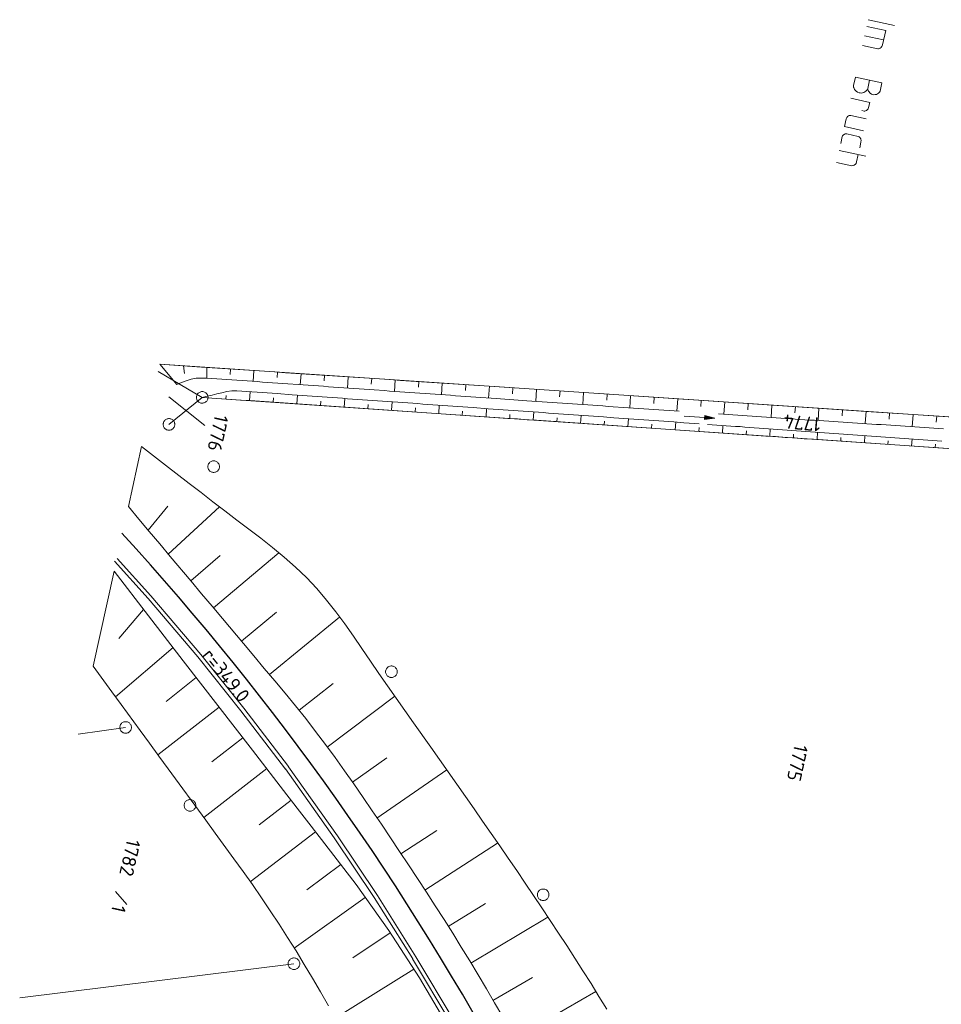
# Model space of a CAD drawing. Header units: metres. Extents: x 3425540 to 3446143, y 5432760 to 5444637.
# Tile 227 of 256: x 3436045 to 3436164, y 5441141 to 5441268. Entities that reach past the tile are written whole.
import ezdxf
from ezdxf.enums import TextEntityAlignment as Align

# ---------------------------------------------------------------- set-up
doc = ezdxf.new("R2010")
doc.units = ezdxf.units.M
for name, color, linetype, lineweight in [('B_Bestand', 9, 'Continuous', 18), ('B_Böschung', 9, 'Continuous', 18), ('B_Flurgrenzen', 9, 'Continuous', 18), ('B_Gleisachse', 9, 'Continuous', 25), ('Bestand Kabeltröge', 9, 'Continuous', 18)]:
    doc.layers.add(name, color=color, linetype=linetype, lineweight=lineweight)
doc.styles.get("Standard").update_dxf_attribs({"font": 'isocpeur.ttf'})

msp = doc.modelspace()

# ---------------------------------------------------------------- linework, layer by layer
at = {"layer": 'B_Bestand'}
for p, q in [((3436153.96, 5441267.39), (3436156.41, 5441266.85)), ((3436154.15, 5441268.25), (3436157.57, 5441267.5)), ((3436153.69, 5441266.18), (3436156.14, 5441265.64)), ((3436156, 5441265.02), (3436156.41, 5441266.85)), ((3436153.42, 5441264.94), (3436155.38, 5441264.51)), ((3436152.51, 5441260.84), (3436152.27, 5441259.76)), ((3436154.34, 5441260.44), (3436154.1, 5441259.36)), ((3436151.91, 5441258.11), (3436154.35, 5441257.57)), ((3436154.21, 5441256.9), (3436154.35, 5441257.57)), ((3436153.89, 5441255.46), (3436151.92, 5441255.89)), ((3436153.63, 5441256.46), (3436153.33, 5441256.53)), ((3436151.32, 5441255.46), (3436151.1, 5441254.47)), ((3436153.55, 5441253.92), (3436151.1, 5441254.47)), ((3436150.81, 5441253.16), (3436150.61, 5441252.25)), ((3436151.4, 5441253.51), (3436152.88, 5441253.18)), ((3436150.42, 5441251.37), (3436153.83, 5441250.62)), ((3436152.66, 5441249.92), (3436152.86, 5441250.83)), ((3436150.08, 5441249.84), (3436152.04, 5441249.4))]:
    msp.add_line(p, q, dxfattribs=at)
for points in [[(3436156, 5441265.02), (3436155.93, 5441264.81), (3436155.85, 5441264.72), (3436155.81, 5441264.67), (3436155.68, 5441264.58), (3436155.55, 5441264.53), (3436155.49, 5441264.51), (3436155.38, 5441264.51)], [(3436152.51, 5441260.84), (3436155.93, 5441260.09), (3436155.69, 5441259.01)], [(3436155.69, 5441259.01), (3436155.61, 5441258.89), (3436155.49, 5441258.77), (3436155.36, 5441258.69), (3436155.21, 5441258.61), (3436155.06, 5441258.58), (3436154.86, 5441258.57), (3436154.72, 5441258.6), (3436154.57, 5441258.66), (3436154.42, 5441258.75), (3436154.35, 5441258.83), (3436154.26, 5441258.93), (3436154.2, 5441259.03), (3436154.14, 5441259.15), (3436154.1, 5441259.25), (3436154.1, 5441259.36), (3436154.05, 5441259.26), (3436153.97, 5441259.16), (3436153.86, 5441259.02), (3436153.73, 5441258.94), (3436153.59, 5441258.85), (3436153.41, 5441258.81), (3436153.27, 5441258.78), (3436153.13, 5441258.79), (3436152.97, 5441258.82), (3436152.76, 5441258.9), (3436152.59, 5441259.02), (3436152.5, 5441259.12), (3436152.41, 5441259.23), (3436152.35, 5441259.35), (3436152.3, 5441259.51), (3436152.28, 5441259.56), (3436152.28, 5441259.65), (3436152.27, 5441259.76)], [(3436154.21, 5441256.9), (3436154.14, 5441256.74), (3436154.07, 5441256.65), (3436153.99, 5441256.58), (3436153.93, 5441256.53), (3436153.8, 5441256.48), (3436153.74, 5441256.46), (3436153.63, 5441256.46)], [(3436151.92, 5441255.89), (3436151.78, 5441255.89), (3436151.72, 5441255.88), (3436151.63, 5441255.84), (3436151.5, 5441255.76), (3436151.43, 5441255.69), (3436151.38, 5441255.62), (3436151.34, 5441255.54), (3436151.32, 5441255.46)], [(3436150.81, 5441253.16), (3436150.86, 5441253.26), (3436150.91, 5441253.34), (3436150.98, 5441253.41), (3436151.05, 5441253.45), (3436151.08, 5441253.47), (3436151.17, 5441253.5), (3436151.23, 5441253.52), (3436151.37, 5441253.52), (3436151.4, 5441253.51)], [(3436153.06, 5441251.7), (3436153.22, 5441252.46), (3436153.25, 5441252.68), (3436153.22, 5441252.8), (3436153.2, 5441252.86), (3436153.16, 5441252.92), (3436153.12, 5441252.99), (3436153.03, 5441253.09), (3436152.98, 5441253.13), (3436152.88, 5441253.18)], [(3436152.66, 5441249.92), (3436152.59, 5441249.71), (3436152.47, 5441249.56), (3436152.41, 5441249.52), (3436152.34, 5441249.48), (3436152.22, 5441249.42), (3436152.16, 5441249.41), (3436152.04, 5441249.4)], [(3436130.4, 5441217.08), (3436134.39, 5441216.81), (3436133.04, 5441216.63), (3436133.08, 5441217.16), (3436134.39, 5441216.81)], [(3436133.09, 5441216.69), (3436134.16, 5441216.82), (3436133.12, 5441217.1), (3436133.09, 5441216.69)], [(3436133.14, 5441216.73), (3436133.97, 5441216.83), (3436133.16, 5441217.05), (3436133.14, 5441216.73)], [(3436133.19, 5441216.78), (3436133.76, 5441216.85), (3436133.21, 5441217), (3436133.19, 5441216.78)], [(3436133.24, 5441216.82), (3436133.58, 5441216.86), (3436133.25, 5441216.95), (3436133.24, 5441216.82)]]:
    msp.add_lwpolyline(points, dxfattribs=at)
at = {"layer": 'B_Böschung'}
for p, q in [((3436062.76, 5441223.77), (3436064.96, 5441221.15)), ((3436065.8, 5441223.57), (3436065.96, 5441222.59)), ((3436068.84, 5441223.37), (3436068.82, 5441221.97)), ((3436071.87, 5441223.16), (3436071.84, 5441222.47)), ((3436074.91, 5441222.96), (3436074.82, 5441221.57)), ((3436077.95, 5441222.76), (3436077.9, 5441222.05)), ((3436080.99, 5441222.56), (3436080.89, 5441221.14)), ((3436084.02, 5441222.35), (3436083.97, 5441221.64)), ((3436087.06, 5441222.15), (3436086.96, 5441220.71)), ((3436090.1, 5441221.95), (3436090.05, 5441221.22)), ((3436093.13, 5441221.75), (3436093.04, 5441220.28)), ((3436096.17, 5441221.54), (3436096.12, 5441220.8)), ((3436099.21, 5441221.34), (3436099.11, 5441219.85)), ((3436074.34, 5441219.08), (3436074.42, 5441220.23)), ((3436102.25, 5441221.14), (3436102.2, 5441220.39)), ((3436105.28, 5441220.94), (3436105.18, 5441219.42)), ((3436108.32, 5441220.73), (3436108.27, 5441219.97)), ((3436111.36, 5441220.53), (3436111.26, 5441218.99)), ((3436114.4, 5441220.33), (3436114.34, 5441219.56)), ((3436117.43, 5441220.13), (3436117.33, 5441218.57)), ((3436071.29, 5441219.29), (3436071.32, 5441219.76)), ((3436077.39, 5441218.87), (3436077.43, 5441219.44)), ((3436080.44, 5441218.66), (3436080.52, 5441219.79)), ((3436083.49, 5441218.45), (3436083.53, 5441219.01)), ((3436086.54, 5441218.24), (3436086.62, 5441219.36)), ((3436092.64, 5441217.83), (3436092.72, 5441218.92)), ((3436120.47, 5441219.92), (3436120.42, 5441219.14)), ((3436123.51, 5441219.72), (3436123.4, 5441218.15)), ((3436126.54, 5441219.52), (3436126.49, 5441218.73)), ((3436129.58, 5441219.32), (3436129.48, 5441217.73)), ((3436132.62, 5441219.11), (3436132.57, 5441218.32)), ((3436135.66, 5441218.91), (3436135.55, 5441217.32)), ((3436089.59, 5441218.03), (3436089.63, 5441218.59)), ((3436095.69, 5441217.62), (3436095.73, 5441218.16)), ((3436098.74, 5441217.41), (3436098.82, 5441218.49)), ((3436101.79, 5441217.2), (3436101.83, 5441217.73)), ((3436104.85, 5441216.99), (3436104.92, 5441218.05)), ((3436110.95, 5441216.57), (3436111.02, 5441217.62)), ((3436138.69, 5441218.71), (3436138.64, 5441217.91)), ((3436141.73, 5441218.51), (3436141.62, 5441216.91)), ((3436144.77, 5441218.3), (3436144.71, 5441217.51)), ((3436147.8, 5441218.1), (3436147.7, 5441216.51)), ((3436150.84, 5441217.9), (3436150.79, 5441217.1)), ((3436153.88, 5441217.7), (3436153.77, 5441216.11)), ((3436107.9, 5441216.78), (3436107.93, 5441217.31)), ((3436114, 5441216.36), (3436114.03, 5441216.88)), ((3436117.05, 5441216.15), (3436117.12, 5441217.18)), ((3436120.1, 5441215.94), (3436120.13, 5441216.45)), ((3436123.15, 5441215.73), (3436123.22, 5441216.75)), ((3436129.25, 5441215.31), (3436129.32, 5441216.31)), ((3436156.92, 5441217.49), (3436156.86, 5441216.7)), ((3436159.95, 5441217.29), (3436159.85, 5441215.71)), ((3436162.99, 5441217.09), (3436162.94, 5441216.3)), ((3436126.2, 5441215.52), (3436126.24, 5441216.03)), ((3436132.3, 5441215.1), (3436132.34, 5441215.6)), ((3436135.35, 5441214.89), (3436135.42, 5441215.87)), ((3436138.4, 5441214.69), (3436138.44, 5441215.17)), ((3436141.45, 5441214.48), (3436141.52, 5441215.44)), ((3436147.56, 5441214.06), (3436147.62, 5441215)), ((3436144.51, 5441214.27), (3436144.54, 5441214.74)), ((3436150.61, 5441213.85), (3436150.64, 5441214.32)), ((3436153.66, 5441213.64), (3436153.72, 5441214.57)), ((3436156.71, 5441213.43), (3436156.74, 5441213.89)), ((3436159.76, 5441213.22), (3436159.82, 5441214.13)), ((3436058.7, 5441205.4), (3436060.41, 5441213.14)), ((3436162.81, 5441213.01), (3436162.84, 5441213.46)), ((3436061.27, 5441202.34), (3436063.79, 5441205.46)), ((3436063.84, 5441199.28), (3436070.46, 5441205.37)), ((3436066.76, 5441195.8), (3436070.55, 5441199.11)), ((3436069.69, 5441192.32), (3436078.13, 5441199.42)), ((3436056.86, 5441197.07), (3436054.15, 5441184.81)), ((3436060.67, 5441192.13), (3436057.47, 5441188.39)), ((3436073.3, 5441188.02), (3436077.8, 5441191.79)), ((3436076.9, 5441183.73), (3436085.94, 5441191.14)), ((3436064.48, 5441187.2), (3436057.04, 5441180.86)), ((3436067.45, 5441183.35), (3436063.6, 5441180.25)), ((3436080.72, 5441179.11), (3436085.13, 5441182.58)), ((3436084.36, 5441174.36), (3436093.09, 5441180.92)), ((3436070.43, 5441179.5), (3436062.51, 5441173.38)), ((3436073.49, 5441175.54), (3436069.48, 5441172.44)), ((3436087.62, 5441169.83), (3436092.05, 5441172.97)), ((3436076.55, 5441171.58), (3436068.42, 5441165.29)), ((3436090.76, 5441165.2), (3436099.79, 5441171.41)), ((3436079.7, 5441167.5), (3436075.58, 5441164.32)), ((3436082.85, 5441163.42), (3436074.43, 5441156.96)), ((3436093.86, 5441160.56), (3436098.49, 5441163.61)), ((3436096.96, 5441155.91), (3436106.35, 5441161.94)), ((3436086.1, 5441159.21), (3436081.74, 5441155.94)), ((3436089.27, 5441154.94), (3436080.11, 5441148.4)), ((3436099.95, 5441151.19), (3436104.79, 5441154.18)), ((3436102.91, 5441146.45), (3436112.83, 5441152.42)), ((3436092.49, 5441150.38), (3436087.65, 5441147.15)), ((3436095.54, 5441145.7), (3436085.37, 5441139.39)), ((3436105.73, 5441141.63), (3436110.86, 5441144.62)), ((3436108.54, 5441136.8), (3436119.01, 5441142.79))]:
    msp.add_line(p, q, dxfattribs=at)
for points in [[(3436166.7, 5441216.84), (3436161.3, 5441217.2), (3436159.95, 5441217.29), (3436155.9, 5441217.56), (3436154.55, 5441217.65), (3436143.75, 5441218.37), (3436142.41, 5441218.46), (3436131.61, 5441219.18), (3436130.26, 5441219.27), (3436119.46, 5441219.99), (3436118.11, 5441220.08), (3436105.96, 5441220.89), (3436104.61, 5441220.98), (3436096.51, 5441221.52), (3436095.16, 5441221.61), (3436093.81, 5441221.7), (3436092.46, 5441221.79), (3436089.76, 5441221.97), (3436088.41, 5441222.06), (3436081.66, 5441222.51), (3436080.31, 5441222.6), (3436078.96, 5441222.69), (3436077.61, 5441222.78), (3436069.51, 5441223.32), (3436068.16, 5441223.41), (3436062.76, 5441223.77)], [(3436064.96, 5441221.15), (3436065.57, 5441221.4), (3436066.18, 5441221.64), (3436066.8, 5441221.86), (3436067.45, 5441221.97), (3436068.12, 5441222), (3436068.78, 5441221.98), (3436069.44, 5441221.94), (3436070.1, 5441221.9), (3436072.07, 5441221.76), (3436074.03, 5441221.62), (3436074.69, 5441221.58), (3436075.34, 5441221.53), (3436076, 5441221.48), (3436076.66, 5441221.44), (3436077.31, 5441221.39), (3436077.97, 5441221.34), (3436078.63, 5441221.3), (3436079.28, 5441221.25), (3436080.59, 5441221.16), (3436081.25, 5441221.11), (3436081.9, 5441221.07), (3436082.56, 5441221.02), (3436083.22, 5441220.97), (3436083.87, 5441220.93), (3436084.53, 5441220.88), (3436085.18, 5441220.83), (3436085.84, 5441220.79), (3436086.49, 5441220.74), (3436087.15, 5441220.69), (3436087.81, 5441220.65), (3436088.46, 5441220.6), (3436089.12, 5441220.55), (3436089.77, 5441220.51), (3436090.43, 5441220.46), (3436091.74, 5441220.37), (3436092.4, 5441220.32), (3436093.05, 5441220.28), (3436093.71, 5441220.23), (3436094.36, 5441220.18), (3436095.02, 5441220.14), (3436096.33, 5441220.04), (3436096.99, 5441220), (3436097.64, 5441219.95), (3436098.3, 5441219.91), (3436098.96, 5441219.86), (3436100.27, 5441219.77), (3436100.92, 5441219.72), (3436101.58, 5441219.67), (3436102.23, 5441219.63), (3436103.55, 5441219.54), (3436104.2, 5441219.49), (3436105.51, 5441219.4), (3436106.17, 5441219.35), (3436110.11, 5441219.07), (3436110.76, 5441219.03), (3436115.35, 5441218.71), (3436116.01, 5441218.66), (3436116.66, 5441218.61), (3436117.32, 5441218.57), (3436119.94, 5441218.39), (3436120.6, 5441218.34), (3436121.25, 5441218.29), (3436122.57, 5441218.2), (3436123.22, 5441218.16), (3436123.88, 5441218.11), (3436124.53, 5441218.07), (3436125.19, 5441218.02), (3436125.85, 5441217.98), (3436126.5, 5441217.93), (3436127.81, 5441217.84), (3436128.47, 5441217.79), (3436129.78, 5441217.7)], [(3436132.34, 5441216.09), (3436131.69, 5441216.14), (3436131.04, 5441216.19), (3436130.39, 5441216.23), (3436129.1, 5441216.33), (3436128.45, 5441216.37), (3436127.8, 5441216.42), (3436126.51, 5441216.51), (3436125.86, 5441216.56), (3436125.21, 5441216.6), (3436124.56, 5441216.65), (3436123.91, 5441216.7), (3436122.62, 5441216.79), (3436121.97, 5441216.83), (3436121.32, 5441216.88), (3436120.02, 5441216.97), (3436119.37, 5441217.02), (3436117.43, 5441217.16), (3436116.78, 5441217.21), (3436114.84, 5441217.34), (3436114.19, 5441217.39), (3436113.54, 5441217.44), (3436112.89, 5441217.48), (3436112.24, 5441217.53), (3436111.6, 5441217.58), (3436110.95, 5441217.62), (3436110.3, 5441217.67), (3436109.65, 5441217.71), (3436109, 5441217.76), (3436108.35, 5441217.81), (3436107.71, 5441217.85), (3436105.76, 5441217.99), (3436105.11, 5441218.04), (3436103.17, 5441218.18), (3436102.52, 5441218.22), (3436101.22, 5441218.32), (3436100.58, 5441218.36), (3436099.93, 5441218.41), (3436098.63, 5441218.5), (3436097.98, 5441218.55), (3436097.34, 5441218.59), (3436096.69, 5441218.64), (3436096.04, 5441218.69), (3436094.74, 5441218.78), (3436094.09, 5441218.82), (3436093.45, 5441218.87), (3436092.15, 5441218.96), (3436091.5, 5441219.01), (3436090.85, 5441219.06), (3436090.2, 5441219.1), (3436089.56, 5441219.15), (3436088.91, 5441219.19), (3436088.26, 5441219.24), (3436086.96, 5441219.33), (3436086.32, 5441219.38), (3436085.67, 5441219.43), (3436085.02, 5441219.47), (3436084.37, 5441219.52), (3436083.72, 5441219.56), (3436083.07, 5441219.61), (3436082.43, 5441219.66), (3436081.78, 5441219.7), (3436080.48, 5441219.8), (3436079.83, 5441219.84), (3436077.89, 5441219.98), (3436077.24, 5441220.03), (3436075.3, 5441220.17), (3436074.65, 5441220.21), (3436074, 5441220.26), (3436073.34, 5441220.32), (3436072.69, 5441220.36), (3436072.04, 5441220.34), (3436071.4, 5441220.24), (3436070.77, 5441220.09), (3436070.13, 5441219.94), (3436069.5, 5441219.79), (3436068.87, 5441219.65), (3436068.23, 5441219.5)], [(3436068.23, 5441219.5), (3436069.47, 5441219.41), (3436070.7, 5441219.33), (3436071.93, 5441219.24), (3436073.17, 5441219.16), (3436074.4, 5441219.08), (3436075.63, 5441218.99), (3436076.86, 5441218.91), (3436078.1, 5441218.82), (3436079.33, 5441218.74), (3436080.56, 5441218.65), (3436081.79, 5441218.57), (3436083.03, 5441218.48), (3436084.26, 5441218.4), (3436085.49, 5441218.31), (3436086.73, 5441218.23), (3436087.96, 5441218.15), (3436089.19, 5441218.06), (3436090.42, 5441217.98), (3436091.66, 5441217.89), (3436092.89, 5441217.81), (3436094.12, 5441217.72), (3436095.35, 5441217.64), (3436097.82, 5441217.47), (3436099.05, 5441217.39), (3436100.28, 5441217.3), (3436101.52, 5441217.22), (3436102.75, 5441217.13), (3436103.98, 5441217.05), (3436105.21, 5441216.96), (3436106.45, 5441216.88), (3436107.68, 5441216.79), (3436108.91, 5441216.71), (3436110.15, 5441216.62), (3436111.38, 5441216.54), (3436112.61, 5441216.46), (3436113.84, 5441216.37), (3436115.08, 5441216.29), (3436116.31, 5441216.2), (3436117.54, 5441216.12), (3436118.77, 5441216.03), (3436120.01, 5441215.95), (3436121.24, 5441215.86), (3436122.47, 5441215.78), (3436123.7, 5441215.69), (3436124.94, 5441215.61), (3436126.17, 5441215.52), (3436127.4, 5441215.44), (3436128.64, 5441215.36), (3436129.87, 5441215.27), (3436131.1, 5441215.19), (3436132.33, 5441215.1), (3436133.57, 5441215.02), (3436134.8, 5441214.93), (3436136.03, 5441214.85), (3436137.26, 5441214.76), (3436138.5, 5441214.68), (3436139.73, 5441214.59), (3436140.96, 5441214.51), (3436142.19, 5441214.43), (3436143.43, 5441214.34), (3436144.66, 5441214.26), (3436145.89, 5441214.17), (3436147.12, 5441214.09), (3436148.36, 5441214), (3436149.59, 5441213.92), (3436150.82, 5441213.83), (3436152.06, 5441213.75), (3436153.29, 5441213.66), (3436154.52, 5441213.58), (3436155.75, 5441213.5), (3436156.99, 5441213.41), (3436158.22, 5441213.33), (3436159.45, 5441213.24), (3436160.68, 5441213.16), (3436163.15, 5441212.99), (3436164.38, 5441212.9)], [(3436134.86, 5441217.36), (3436135.47, 5441217.32), (3436136.09, 5441217.27), (3436136.71, 5441217.23), (3436137.33, 5441217.19), (3436137.94, 5441217.15), (3436138.56, 5441217.11), (3436139.18, 5441217.07), (3436139.8, 5441217.03), (3436140.41, 5441216.99), (3436141.03, 5441216.95), (3436141.65, 5441216.91), (3436142.27, 5441216.87), (3436142.88, 5441216.83), (3436143.5, 5441216.79), (3436144.12, 5441216.74), (3436144.74, 5441216.7), (3436145.35, 5441216.66), (3436145.97, 5441216.62), (3436146.59, 5441216.58), (3436147.21, 5441216.54), (3436147.82, 5441216.5), (3436148.44, 5441216.46), (3436149.06, 5441216.42), (3436149.68, 5441216.38), (3436150.29, 5441216.34), (3436150.91, 5441216.3), (3436152.15, 5441216.22), (3436152.76, 5441216.18), (3436153.38, 5441216.14), (3436154, 5441216.1), (3436154.62, 5441216.06), (3436155.23, 5441216.02), (3436155.85, 5441215.98), (3436156.47, 5441215.94), (3436157.09, 5441215.9), (3436157.7, 5441215.86), (3436158.32, 5441215.81), (3436158.94, 5441215.77), (3436159.56, 5441215.73), (3436160.17, 5441215.69), (3436160.79, 5441215.65), (3436161.41, 5441215.61), (3436162.03, 5441215.57), (3436162.64, 5441215.53), (3436163.26, 5441215.49), (3436163.88, 5441215.45)], [(3436163.64, 5441213.86), (3436163.04, 5441213.9), (3436162.44, 5441213.95), (3436161.83, 5441213.99), (3436161.23, 5441214.03), (3436160.62, 5441214.08), (3436160.02, 5441214.12), (3436159.41, 5441214.16), (3436158.81, 5441214.21), (3436158.2, 5441214.25), (3436157.6, 5441214.29), (3436156.99, 5441214.33), (3436156.39, 5441214.38), (3436155.79, 5441214.42), (3436155.18, 5441214.46), (3436154.58, 5441214.51), (3436153.97, 5441214.55), (3436153.37, 5441214.59), (3436152.76, 5441214.64), (3436152.16, 5441214.68), (3436151.55, 5441214.72), (3436150.95, 5441214.77), (3436150.35, 5441214.81), (3436149.74, 5441214.85), (3436149.14, 5441214.9), (3436148.53, 5441214.94), (3436147.93, 5441214.98), (3436147.32, 5441215.03), (3436146.72, 5441215.07), (3436146.11, 5441215.11), (3436145.51, 5441215.15), (3436144.9, 5441215.2), (3436144.3, 5441215.24), (3436143.7, 5441215.28), (3436143.09, 5441215.33), (3436142.49, 5441215.37), (3436141.88, 5441215.41), (3436141.28, 5441215.46), (3436140.67, 5441215.5), (3436140.07, 5441215.54), (3436139.46, 5441215.59), (3436138.86, 5441215.63), (3436138.26, 5441215.67), (3436137.65, 5441215.72), (3436137.05, 5441215.76), (3436136.44, 5441215.8), (3436135.84, 5441215.84), (3436135.23, 5441215.89), (3436134.63, 5441215.93), (3436134.02, 5441215.97), (3436133.42, 5441216.02)], [(3436060.41, 5441213.14), (3436061.95, 5441211.95), (3436063.48, 5441210.76), (3436066.55, 5441208.39), (3436068.09, 5441207.21), (3436069.62, 5441206.02), (3436071.16, 5441204.84), (3436072.7, 5441203.66), (3436074.24, 5441202.49), (3436075.78, 5441201.31), (3436077.31, 5441200.11), (3436078.8, 5441198.88), (3436080.26, 5441197.59), (3436081.67, 5441196.24), (3436083, 5441194.82), (3436084.27, 5441193.34), (3436085.47, 5441191.82), (3436086.62, 5441190.26), (3436087.74, 5441188.67), (3436088.84, 5441187.07), (3436089.93, 5441185.46), (3436091.03, 5441183.86), (3436092.14, 5441182.27), (3436093.26, 5441180.68), (3436094.38, 5441179.1), (3436095.5, 5441177.51), (3436097.74, 5441174.34), (3436098.86, 5441172.76), (3436099.97, 5441171.17), (3436101.08, 5441169.58), (3436102.2, 5441167.99), (3436103.31, 5441166.4), (3436104.41, 5441164.81), (3436105.52, 5441163.22), (3436106.62, 5441161.62), (3436107.72, 5441160.02), (3436108.81, 5441158.42), (3436109.9, 5441156.81), (3436110.99, 5441155.21), (3436112.07, 5441153.59), (3436113.14, 5441151.98), (3436114.21, 5441150.36), (3436115.27, 5441148.73), (3436116.32, 5441147.1), (3436117.36, 5441145.46), (3436118.4, 5441143.83), (3436119.42, 5441142.18), (3436120.45, 5441140.53)], [(3436107, 5441139.52), (3436105.95, 5441141.33), (3436104.89, 5441143.15), (3436103.82, 5441144.95), (3436102.74, 5441146.75), (3436101.65, 5441148.54), (3436100.55, 5441150.32), (3436099.43, 5441152.1), (3436098.3, 5441153.87), (3436097.16, 5441155.63), (3436096, 5441157.38), (3436094.84, 5441159.14), (3436093.68, 5441160.9), (3436092.52, 5441162.65), (3436091.36, 5441164.4), (3436090.18, 5441166.14), (3436089, 5441167.87), (3436087.8, 5441169.6), (3436086.59, 5441171.31), (3436085.37, 5441173.02), (3436084.13, 5441174.71), (3436082.86, 5441176.38), (3436081.58, 5441178.04), (3436080.27, 5441179.68), (3436078.94, 5441181.3), (3436077.59, 5441182.91), (3436076.24, 5441184.51), (3436074.89, 5441186.12), (3436073.54, 5441187.73), (3436070.85, 5441190.94), (3436069.5, 5441192.55), (3436068.15, 5441194.15), (3436066.8, 5441195.76), (3436064.1, 5441198.98), (3436062.75, 5441200.58), (3436061.4, 5441202.19), (3436060.05, 5441203.8), (3436058.7, 5441205.4)], [(3436056.86, 5441197.07), (3436061.32, 5441191.29), (3436065.78, 5441185.51), (3436070.25, 5441179.74), (3436074.71, 5441173.96), (3436079.17, 5441168.18), (3436083.63, 5441162.41), (3436088.08, 5441156.62), (3436092.31, 5441150.69), (3436096.26, 5441144.57), (3436099.96, 5441138.3)], [(3436054.15, 5441184.81), (3436056.57, 5441181.49), (3436057.78, 5441179.84), (3436060.21, 5441176.52), (3436061.42, 5441174.86), (3436062.63, 5441173.2), (3436063.84, 5441171.55), (3436068.69, 5441164.92), (3436069.9, 5441163.26), (3436072.33, 5441159.94), (3436073.53, 5441158.28), (3436074.72, 5441156.61), (3436075.88, 5441154.92), (3436077.02, 5441153.22), (3436078.15, 5441151.5), (3436079.25, 5441149.78), (3436080.34, 5441148.04), (3436081.4, 5441146.29), (3436082.46, 5441144.53), (3436083.49, 5441142.76), (3436084.51, 5441140.98)]]:
    msp.add_lwpolyline(points, dxfattribs=at)
at = {"layer": 'B_Flurgrenzen'}
for p, q in [((3436062.56, 5441222.85), (3436068.23, 5441219.5)), ((3436191.56, 5441215.18), (3436062.76, 5441223.77)), ((3436068.56, 5441215.86), (3436063.93, 5441219.58)), ((3436068.23, 5441219.5), (3436063.94, 5441216.01)), ((3436068.23, 5441219.5), (3436190.27, 5441211.13)), ((3436058.35, 5441176.9), (3436052.21, 5441176.02)), ((3436057.03, 5441155.73), (3436058.5, 5441154.03)), ((3436080.07, 5441146.39), (3436044.68, 5441141.99))]:
    msp.add_line(p, q, dxfattribs=at)
for points in [[(3436067.52, 5441219.27), (3436067.55, 5441219.18), (3436067.6, 5441219.1), (3436067.65, 5441219.02), (3436067.72, 5441218.96), (3436067.79, 5441218.9), (3436067.87, 5441218.84), (3436067.95, 5441218.8), (3436068.04, 5441218.77), (3436068.14, 5441218.75), (3436068.23, 5441218.75), (3436068.32, 5441218.76), (3436068.41, 5441218.78), (3436068.5, 5441218.8), (3436068.59, 5441218.84), (3436068.67, 5441218.89), (3436068.74, 5441218.95), (3436068.81, 5441219.02), (3436068.87, 5441219.09), (3436068.91, 5441219.17), (3436068.94, 5441219.26), (3436068.97, 5441219.35), (3436068.98, 5441219.45), (3436068.98, 5441219.54), (3436068.97, 5441219.63), (3436068.95, 5441219.73), (3436068.91, 5441219.81), (3436068.87, 5441219.89), (3436068.81, 5441219.97), (3436068.75, 5441220.04), (3436068.68, 5441220.1), (3436068.6, 5441220.15), (3436068.51, 5441220.19), (3436068.43, 5441220.22), (3436068.33, 5441220.24), (3436068.24, 5441220.24), (3436068.15, 5441220.24), (3436068.05, 5441220.22), (3436067.96, 5441220.19), (3436067.88, 5441220.15), (3436067.8, 5441220.1), (3436067.72, 5441220.05), (3436067.66, 5441219.98), (3436067.6, 5441219.91), (3436067.56, 5441219.82), (3436067.53, 5441219.73), (3436067.5, 5441219.64), (3436067.49, 5441219.55), (3436067.49, 5441219.45), (3436067.5, 5441219.36), (3436067.52, 5441219.27)], [(3436064.69, 5441216.01), (3436064.69, 5441216.11), (3436064.67, 5441216.19), (3436064.64, 5441216.29), (3436064.6, 5441216.37), (3436064.54, 5441216.45), (3436064.48, 5441216.53), (3436064.42, 5441216.59), (3436064.34, 5441216.64), (3436064.26, 5441216.69), (3436064.17, 5441216.72), (3436064.08, 5441216.74), (3436063.99, 5441216.76), (3436063.89, 5441216.76), (3436063.8, 5441216.74), (3436063.71, 5441216.72), (3436063.62, 5441216.69), (3436063.54, 5441216.64), (3436063.46, 5441216.59), (3436063.4, 5441216.53), (3436063.34, 5441216.45), (3436063.29, 5441216.37), (3436063.24, 5441216.29), (3436063.22, 5441216.19), (3436063.2, 5441216.11), (3436063.19, 5441216.01), (3436063.2, 5441215.92), (3436063.22, 5441215.83), (3436063.24, 5441215.73), (3436063.29, 5441215.65), (3436063.34, 5441215.57), (3436063.4, 5441215.5), (3436063.46, 5441215.43), (3436063.54, 5441215.38), (3436063.62, 5441215.33), (3436063.71, 5441215.3), (3436063.8, 5441215.28), (3436063.89, 5441215.27), (3436063.99, 5441215.27), (3436064.08, 5441215.28), (3436064.17, 5441215.3), (3436064.26, 5441215.33), (3436064.34, 5441215.38), (3436064.42, 5441215.43), (3436064.48, 5441215.5), (3436064.54, 5441215.57), (3436064.6, 5441215.65), (3436064.64, 5441215.73), (3436064.67, 5441215.83), (3436064.69, 5441215.92), (3436064.69, 5441216.01)], [(3436070.46, 5441210.56), (3436070.45, 5441210.65), (3436070.43, 5441210.74), (3436070.4, 5441210.84), (3436070.36, 5441210.92), (3436070.31, 5441210.99), (3436070.25, 5441211.07), (3436070.19, 5441211.14), (3436070.11, 5441211.19), (3436070.03, 5441211.24), (3436069.94, 5441211.27), (3436069.85, 5441211.29), (3436069.75, 5441211.3), (3436069.66, 5441211.3), (3436069.57, 5441211.29), (3436069.48, 5441211.27), (3436069.39, 5441211.24), (3436069.31, 5441211.19), (3436069.23, 5441211.14), (3436069.16, 5441211.07), (3436069.11, 5441210.99), (3436069.05, 5441210.92), (3436069.01, 5441210.84), (3436068.98, 5441210.74), (3436068.96, 5441210.65), (3436068.96, 5441210.56), (3436068.96, 5441210.46), (3436068.98, 5441210.37), (3436069.01, 5441210.28), (3436069.05, 5441210.2), (3436069.11, 5441210.12), (3436069.16, 5441210.04), (3436069.23, 5441209.98), (3436069.31, 5441209.93), (3436069.39, 5441209.88), (3436069.48, 5441209.85), (3436069.57, 5441209.83), (3436069.66, 5441209.81), (3436069.75, 5441209.81), (3436069.85, 5441209.83), (3436069.94, 5441209.85), (3436070.03, 5441209.88), (3436070.11, 5441209.93), (3436070.19, 5441209.98), (3436070.25, 5441210.04), (3436070.31, 5441210.12), (3436070.36, 5441210.2), (3436070.4, 5441210.28), (3436070.43, 5441210.37), (3436070.45, 5441210.46), (3436070.46, 5441210.56)], [(3436093.4, 5441184.08), (3436093.39, 5441184.18), (3436093.37, 5441184.27), (3436093.34, 5441184.36), (3436093.3, 5441184.44), (3436093.25, 5441184.52), (3436093.19, 5441184.6), (3436093.12, 5441184.66), (3436093.05, 5441184.72), (3436092.96, 5441184.76), (3436092.88, 5441184.79), (3436092.79, 5441184.82), (3436092.69, 5441184.83), (3436092.6, 5441184.83), (3436092.5, 5441184.82), (3436092.42, 5441184.79), (3436092.33, 5441184.76), (3436092.24, 5441184.72), (3436092.17, 5441184.66), (3436092.1, 5441184.6), (3436092.04, 5441184.52), (3436091.99, 5441184.44), (3436091.95, 5441184.36), (3436091.92, 5441184.27), (3436091.9, 5441184.18), (3436091.9, 5441184.08), (3436091.9, 5441183.99), (3436091.92, 5441183.9), (3436091.95, 5441183.81), (3436091.99, 5441183.72), (3436092.04, 5441183.65), (3436092.1, 5441183.57), (3436092.17, 5441183.51), (3436092.24, 5441183.45), (3436092.33, 5441183.41), (3436092.42, 5441183.38), (3436092.5, 5441183.35), (3436092.6, 5441183.34), (3436092.69, 5441183.34), (3436092.79, 5441183.35), (3436092.88, 5441183.38), (3436092.96, 5441183.41), (3436093.05, 5441183.45), (3436093.12, 5441183.51), (3436093.19, 5441183.57), (3436093.25, 5441183.65), (3436093.3, 5441183.72), (3436093.34, 5441183.81), (3436093.37, 5441183.9), (3436093.39, 5441183.99), (3436093.4, 5441184.08)], [(3436059.1, 5441176.9), (3436059.1, 5441176.99), (3436059.08, 5441177.08), (3436059.05, 5441177.18), (3436059.01, 5441177.26), (3436058.95, 5441177.34), (3436058.89, 5441177.41), (3436058.83, 5441177.48), (3436058.75, 5441177.53), (3436058.67, 5441177.58), (3436058.58, 5441177.61), (3436058.49, 5441177.63), (3436058.4, 5441177.64), (3436058.3, 5441177.64), (3436058.21, 5441177.63), (3436058.12, 5441177.61), (3436058.03, 5441177.58), (3436057.95, 5441177.53), (3436057.87, 5441177.48), (3436057.81, 5441177.41), (3436057.75, 5441177.34), (3436057.7, 5441177.26), (3436057.65, 5441177.18), (3436057.63, 5441177.08), (3436057.61, 5441176.99), (3436057.6, 5441176.9), (3436057.61, 5441176.81), (3436057.63, 5441176.72), (3436057.65, 5441176.62), (3436057.7, 5441176.54), (3436057.75, 5441176.46), (3436057.81, 5441176.39), (3436057.87, 5441176.32), (3436057.95, 5441176.27), (3436058.03, 5441176.22), (3436058.12, 5441176.19), (3436058.21, 5441176.17), (3436058.3, 5441176.16), (3436058.4, 5441176.16), (3436058.49, 5441176.17), (3436058.58, 5441176.19), (3436058.67, 5441176.22), (3436058.75, 5441176.27), (3436058.83, 5441176.32), (3436058.89, 5441176.39), (3436058.95, 5441176.46), (3436059.01, 5441176.54), (3436059.05, 5441176.62), (3436059.08, 5441176.72), (3436059.1, 5441176.81), (3436059.1, 5441176.9)], [(3436067.4, 5441166.84), (3436067.4, 5441166.93), (3436067.38, 5441167.02), (3436067.35, 5441167.12), (3436067.31, 5441167.2), (3436067.25, 5441167.28), (3436067.19, 5441167.35), (3436067.13, 5441167.42), (3436067.05, 5441167.47), (3436066.97, 5441167.52), (3436066.88, 5441167.55), (3436066.79, 5441167.57), (3436066.7, 5441167.58), (3436066.6, 5441167.58), (3436066.51, 5441167.57), (3436066.42, 5441167.55), (3436066.33, 5441167.52), (3436066.25, 5441167.47), (3436066.17, 5441167.42), (3436066.11, 5441167.35), (3436066.05, 5441167.28), (3436066, 5441167.2), (3436065.95, 5441167.12), (3436065.93, 5441167.02), (3436065.91, 5441166.93), (3436065.9, 5441166.84), (3436065.91, 5441166.75), (3436065.93, 5441166.66), (3436065.95, 5441166.56), (3436066, 5441166.48), (3436066.05, 5441166.4), (3436066.11, 5441166.33), (3436066.17, 5441166.26), (3436066.25, 5441166.21), (3436066.33, 5441166.16), (3436066.42, 5441166.13), (3436066.51, 5441166.11), (3436066.6, 5441166.1), (3436066.7, 5441166.1), (3436066.79, 5441166.11), (3436066.88, 5441166.13), (3436066.97, 5441166.16), (3436067.05, 5441166.21), (3436067.13, 5441166.26), (3436067.19, 5441166.33), (3436067.25, 5441166.4), (3436067.31, 5441166.48), (3436067.35, 5441166.56), (3436067.38, 5441166.66), (3436067.4, 5441166.75), (3436067.4, 5441166.84)], [(3436112.97, 5441155.3), (3436112.97, 5441155.39), (3436112.95, 5441155.48), (3436112.92, 5441155.58), (3436112.88, 5441155.66), (3436112.83, 5441155.73), (3436112.77, 5441155.81), (3436112.7, 5441155.88), (3436112.63, 5441155.93), (3436112.54, 5441155.98), (3436112.45, 5441156.01), (3436112.37, 5441156.03), (3436112.27, 5441156.04), (3436112.18, 5441156.04), (3436112.08, 5441156.03), (3436111.99, 5441156.01), (3436111.9, 5441155.98), (3436111.82, 5441155.93), (3436111.75, 5441155.88), (3436111.68, 5441155.81), (3436111.62, 5441155.73), (3436111.57, 5441155.66), (3436111.53, 5441155.58), (3436111.5, 5441155.48), (3436111.48, 5441155.39), (3436111.47, 5441155.3), (3436111.48, 5441155.2), (3436111.5, 5441155.11), (3436111.53, 5441155.02), (3436111.57, 5441154.94), (3436111.62, 5441154.86), (3436111.68, 5441154.78), (3436111.75, 5441154.72), (3436111.82, 5441154.67), (3436111.9, 5441154.62), (3436111.99, 5441154.59), (3436112.08, 5441154.57), (3436112.18, 5441154.55), (3436112.27, 5441154.55), (3436112.37, 5441154.57), (3436112.45, 5441154.59), (3436112.54, 5441154.62), (3436112.63, 5441154.67), (3436112.7, 5441154.72), (3436112.77, 5441154.78), (3436112.83, 5441154.86), (3436112.88, 5441154.94), (3436112.92, 5441155.02), (3436112.95, 5441155.11), (3436112.97, 5441155.2), (3436112.97, 5441155.3)], [(3436080.82, 5441146.39), (3436080.81, 5441146.49), (3436080.79, 5441146.58), (3436080.76, 5441146.67), (3436080.72, 5441146.75), (3436080.67, 5441146.83), (3436080.61, 5441146.91), (3436080.54, 5441146.97), (3436080.47, 5441147.03), (3436080.38, 5441147.07), (3436080.3, 5441147.1), (3436080.21, 5441147.13), (3436080.11, 5441147.14), (3436080.02, 5441147.14), (3436079.92, 5441147.13), (3436079.84, 5441147.1), (3436079.75, 5441147.07), (3436079.66, 5441147.03), (3436079.59, 5441146.97), (3436079.52, 5441146.91), (3436079.46, 5441146.83), (3436079.41, 5441146.75), (3436079.37, 5441146.67), (3436079.34, 5441146.58), (3436079.32, 5441146.49), (3436079.32, 5441146.39), (3436079.32, 5441146.3), (3436079.34, 5441146.21), (3436079.37, 5441146.12), (3436079.41, 5441146.03), (3436079.46, 5441145.96), (3436079.52, 5441145.88), (3436079.59, 5441145.82), (3436079.66, 5441145.76), (3436079.75, 5441145.72), (3436079.84, 5441145.69), (3436079.92, 5441145.66), (3436080.02, 5441145.65), (3436080.11, 5441145.65), (3436080.21, 5441145.66), (3436080.3, 5441145.69), (3436080.38, 5441145.72), (3436080.47, 5441145.76), (3436080.54, 5441145.82), (3436080.61, 5441145.88), (3436080.67, 5441145.96), (3436080.72, 5441146.03), (3436080.76, 5441146.12), (3436080.79, 5441146.21), (3436080.81, 5441146.3), (3436080.82, 5441146.39)]]:
    msp.add_lwpolyline(points, dxfattribs=at)
at = {"layer": 'B_Gleisachse'}
msp.add_arc((3435800.61, 5440966.13), 349, 13.6759, 42.5185, dxfattribs=at)
at = {"layer": 'Bestand Kabeltröge'}
for p, q in [((3436133.82, 5441216.87), (3436133.27, 5441216.86)), ((3436057.27, 5441198.7), (3436061.61, 5441193.88)), ((3436056.9, 5441198.37), (3436061.24, 5441193.55)), ((3436061.24, 5441193.55), (3436067.66, 5441186)), ((3436061.62, 5441193.87), (3436068.04, 5441186.32)), ((3436067.66, 5441186.01), (3436073.2, 5441179.06)), ((3436068.05, 5441186.32), (3436073.59, 5441179.37)), ((3436073.2, 5441179.06), (3436078.96, 5441171.53)), ((3436073.59, 5441179.37), (3436079.36, 5441171.84)), ((3436079.37, 5441171.83), (3436085.67, 5441162.91)), ((3436078.96, 5441171.54), (3436085.26, 5441162.63)), ((3436085.67, 5441162.91), (3436090.85, 5441155.22)), ((3436085.26, 5441162.63), (3436090.43, 5441154.94)), ((3436090.43, 5441154.95), (3436095.39, 5441147.03)), ((3436090.85, 5441155.22), (3436095.81, 5441147.3)), ((3436095.38, 5441147.04), (3436100.3, 5441138.77)), ((3436095.81, 5441147.29), (3436100.73, 5441139.02))]:
    msp.add_line(p, q, dxfattribs=at)

# ---------------------------------------------------------------- texts
at = {"layer": 'B_Bestand'}
msp.add_text('r=349.0', height=1.8, rotation=308.953, dxfattribs=at).set_placement((3436071.3, 5441183.62), align=Align.MIDDLE)
at = {"layer": 'B_Flurgrenzen'}
for s, rotation, p in [('1776', 257.535, (3436070.26, 5441214.88)), ('1774', 174.66, (3436145.62, 5441216.2)), ('1775', 257.535, (3436145.03, 5441172.31))]:
    msp.add_text(s, height=1.8, rotation=rotation, dxfattribs=at).set_placement(p, align=Align.MIDDLE)
for s, p in [('1782', (3436058.54, 5441162.58)), ('1', (3436056.67, 5441154.12))]:
    msp.add_text(s, height=1.8, rotation=257.535, dxfattribs=at).set_placement(p)

doc.saveas('drawing.dxf')
